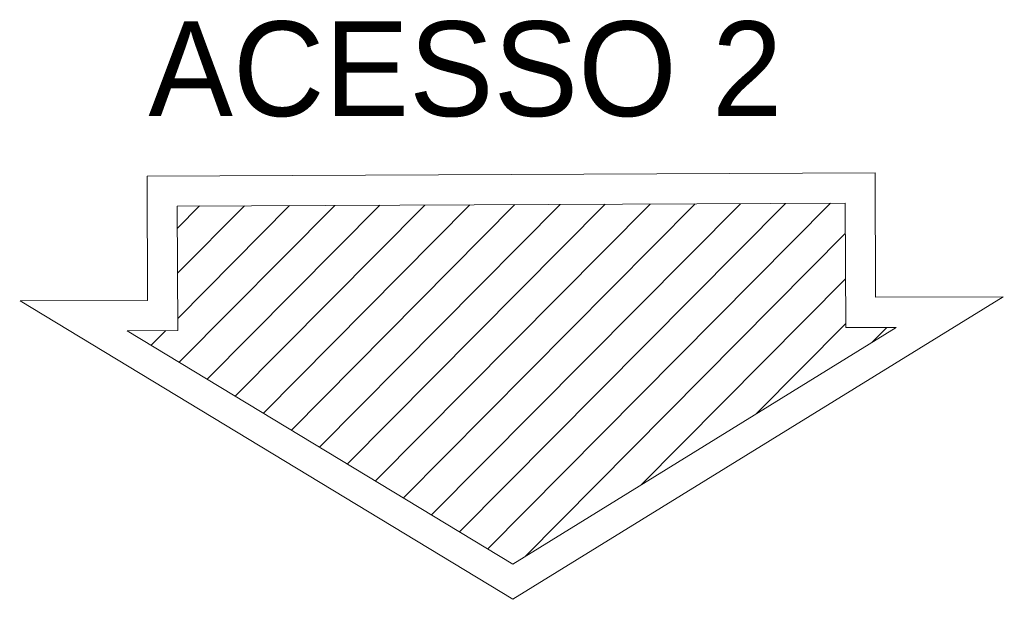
# Model space of a CAD drawing. Header units: millimetres. Extents: x 26 to 1362, y 24 to 358.
# Tile 58 of 256: x 528.184 to 529.067, y 180.536 to 181.058. Entities that reach past the tile are written whole.
import ezdxf

# ---------------------------------------------------------------- set-up
doc = ezdxf.new("R2010")
doc.units = ezdxf.units.MM
doc.layers.add('MB_TEXTO_0', color=7, linetype='Continuous', lineweight=13)
doc.styles.add('AVANT', font='txt')

# ---------------------------------------------------------------- blocks, each defined once
blk = doc.blocks.new('IND')
at = {"layer": 'MB_TEXTO_0'}
h = blk.add_hatch(dxfattribs=at)
h.set_pattern_fill('ANSI31', color=256, scale=0.002, style=0)
h.set_pattern_definition([(45, (-534.5259253, -205.745736), (-0.00449012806, 0.00449012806), [])])
h.paths.add_polyline_path([(0.03081, 0.0766), (0.03081, 0.06653), (0.00602, 0.06653), (0.00602, -0.06653), (0.03081, -0.06653), (0.03081, -0.0766), (0.07766, 0)])
at = {"layer": 'MB_TEXTO_0', "linetype": 'Continuous'}
for points in [[(0.02479, -0.09791), (0.08467, 0), (0.02479, 0.09791), (0.02479, 0.07253), (0, 0.07253), (0, -0.07253), (0.02479, -0.07253)], [(0.07766, 0), (0.03081, -0.0766), (0.03081, -0.06653), (0.00602, -0.06653), (0.00602, 0.06653), (0.03081, 0.06653), (0.03081, 0.0766)]]:
    blk.add_lwpolyline(points, close=True, dxfattribs=at)

msp = doc.modelspace()

# ---------------------------------------------------------------- block references
at = {"color": 0, "linetype": 'ByBlock', "lineweight": -2, "xscale": -4.5, "yscale": 4.5, "zscale": 4.5, "rotation": 90.24368650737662}
msp.add_blockref('IND', (528.62463, 180.9191), dxfattribs=at)

# ---------------------------------------------------------------- texts
at = {"layer": 'MB_TEXTO_0', "style": 'AVANT'}
msp.add_text('ACESSO 2', height=0.085, rotation=360, dxfattribs=at).set_placement((528.29944, 180.97144))

doc.saveas('drawing.dxf')
